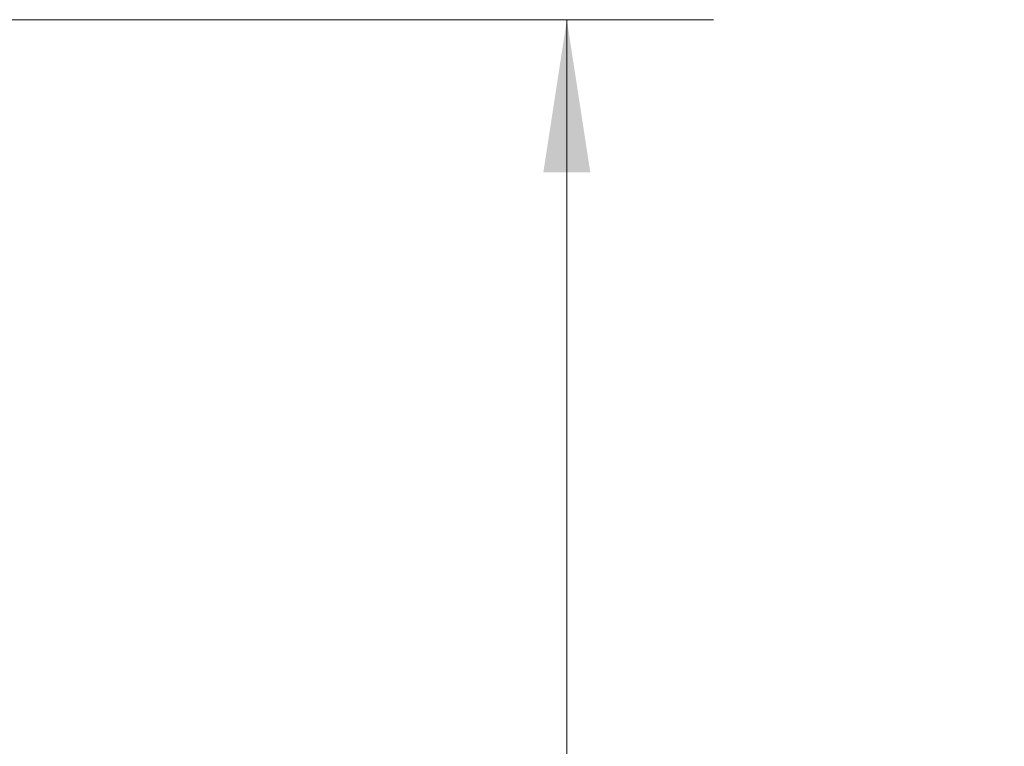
# Model space of a CAD drawing. Header units: millimetres. Extents: x 19 to 844, y 7 to 552.
# Tile 126 of 175: x 320 to 341, y 311 to 327. Entities that reach past the tile are written whole.
import ezdxf

# ---------------------------------------------------------------- set-up
doc = ezdxf.new("R2010")
doc.units = ezdxf.units.MM
doc.styles.add('SLDTEXTSTYLE0', font='TXT', dxfattribs={"width": 0.75})
doc.dimstyles.new('SLDDIMSTYLE0', dxfattribs={"dimtxt": 3.5, "dimasz": 3.302, "dimexe": 0, "dimexo": 0.0625, "dimgap": 0.875, "dimtad": 0, "dimtih": 1, "dimtoh": 1, "dimdec": 1, "dimlfac": 2.5, "dimrnd": 1e-09, "dimzin": 4, "dimdsep": 46, "dimtxsty": 'SLDTEXTSTYLE0', "dimsah": 1, "dimcen": 0.09, "dimadec": 0, "dimazin": 1, "dimtfac": 1, "dimtdec": 1, "dimtofl": 0, "dimtmove": 0, "dimatfit": 3, "dimfxl": 0, "dimfrac": 2, "dimtolj": 1, "dimtzin": 12, "dimarcsym": 0})

# ---------------------------------------------------------------- blocks, each defined once
blk = doc.blocks.new('_D_15')
at = {"color": 7, "linetype": 'Continuous', "lineweight": 0}
for p, q in [((209.834, 327.172), (334.653, 327.172)), ((331.478, 327.172), (331.478, 309.95)), ((331.478, 287.172), (331.478, 304.394)), ((209.834, 287.172), (334.653, 287.172))]:
    blk.add_line(p, q, dxfattribs=at)
for points in [[(331.478, 327.172), (330.97, 323.87), (331.986, 323.87)], [(331.478, 287.172), (331.986, 290.474), (330.97, 290.474)]]:
    blk.add_solid(points, dxfattribs=at)
at = {"color": 7, "linetype": 'Continuous', "lineweight": 0, "char_height": 3.5, "attachment_point": 1, "style": 'SLDTEXTSTYLE0'}
for s, insert in [('2X', (322.297, 308.906)), ('100.0', (329.02, 308.906))]:
    blk.add_mtext(s, dxfattribs=dict(at, insert=insert))

msp = doc.modelspace()

# ---------------------------------------------------------------- dimensions: what is measured, and where the dimension line sits
at = {"color": 7, "linetype": 'Continuous', "lineweight": 0}
dim = msp.add_linear_dim(base=(331.478, 287.172), p1=(208.564, 327.172), p2=(208.564, 287.172), angle=90, text='2X <>', dimstyle='SLDDIMSTYLE0', dxfattribs=at)
dim.commit()
dim.dimension.update_dxf_attribs({"geometry": '_D_15', "text_midpoint": (331.478, 307.172), "dimtype": 160})

doc.saveas('drawing.dxf')
